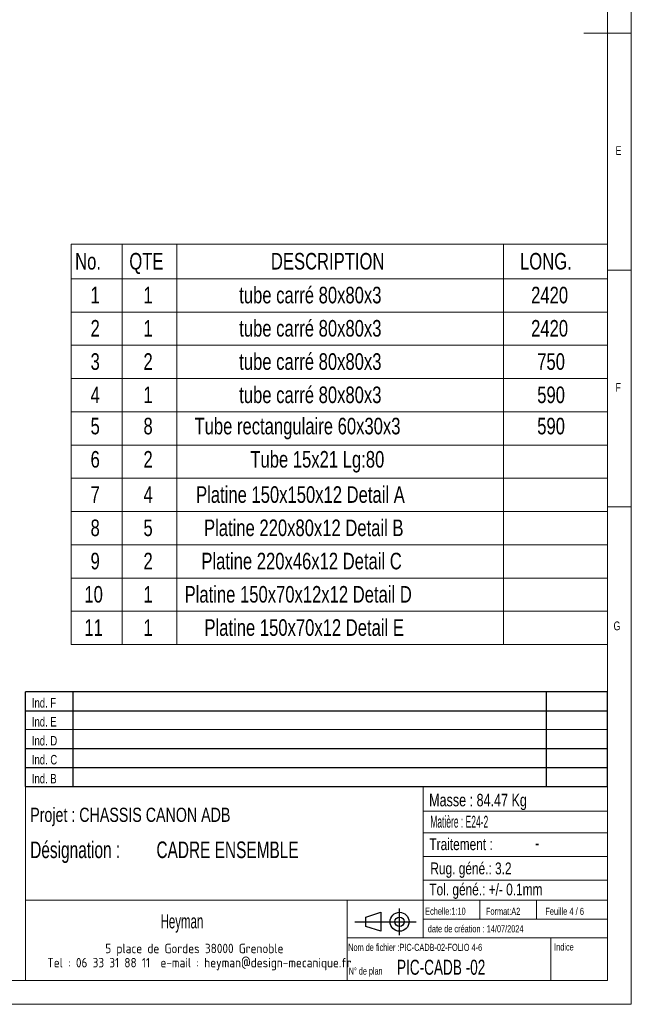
# Model space of a CAD drawing. Header units: millimetres. Extents: x 5 to 589, y 5 to 415.
# Tile 6 of 9: x 460 to 589, y 5 to 213. Entities that reach past the tile are written whole.
import ezdxf

# ---------------------------------------------------------------- set-up
doc = ezdxf.new("R2010")
doc.units = ezdxf.units.MM
doc.layers.add('NOTES', color=6, linetype='Continuous')
doc.styles.add('SLDTEXTSTYLE0', font='TXT', dxfattribs={"width": 0.75})
doc.styles.add('SLDTEXTSTYLE1', font='TXT', dxfattribs={"width": 0.675933})
doc.styles.add('SLDTEXTSTYLE2', font='TXT', dxfattribs={"width": 0.605})
doc.styles.add('SLDTEXTSTYLE3', font='TXT', dxfattribs={"width": 0.617423})
doc.styles.add('SLDTEXTSTYLE4', font='TXT', dxfattribs={"width": 0.7})
doc.styles.add('SLDTEXTSTYLE5', font='TXT', dxfattribs={"width": 0.535475})
doc.styles.add('SLDTEXTSTYLE6', font='ISOCP3', dxfattribs={"width": 0.96})
doc.styles.add('SLDTEXTSTYLE7', font='TXT', dxfattribs={"width": 0.692308})
doc.styles.add('SLDTEXTSTYLE8', font='TXT', dxfattribs={"width": 0.695728})

# ---------------------------------------------------------------- blocks, each defined once
blk = doc.blocks.new('Bloc11_2')
for p, q in [((123, 20), (0, 20)), ((0, 0), (0, 20)), ((10, 20), (10, 0)), ((110, 20), (110, 0)), ((123, 0), (123, 20)), ((0, 16), (123, 16)), ((0, 8), (123, 8)), ((0, 4), (123, 4)), ((0, 0), (123, 0))]:
    blk.add_line(p, q)
at = {"color": 7, "linetype": 'Continuous', "lineweight": 18}
blk.add_line((0, 12), (123, 12), dxfattribs=at)
at = {"color": 7}
for tag in ['AUTOATTR0', 'AUTOATTR1', 'AUTOATTR2', 'AUTOATTR3', 'AUTOATTR4', 'AUTOATTR5', 'AUTOATTR6', 'AUTOATTR7', 'AUTOATTR8', 'AUTOATTR9']:
    blk.add_attdef(tag, (0, 0), '', height=1, dxfattribs=at)
at = {"layer": 'NOTES', "color": 211, "char_height": 2, "attachment_point": 1, "style": 'SLDTEXTSTYLE0'}
for s, insert in [('Ind. F', (1.36, 18.66)), ('Ind. E', (1.36, 14.66)), ('Ind. D', (1.36, 10.66)), ('Ind. C', (1.36, 6.66)), ('Ind. B', (1.36, 2.66))]:
    blk.add_mtext(s, dxfattribs=dict(at, insert=insert))
blk = doc.blocks.new('Bloc12_2')
for p, q in [((2.32, 3.8), (5.55, 4.8)), ((5.55, 4.8), (5.55, 0.8)), ((9.48, 0), (9.48, 5.6)), ((0, 2.8), (12.98, 2.8)), ((2.32, 1.8), (2.32, 3.8)), ((5.55, 0.8), (2.32, 1.8))]:
    blk.add_line(p, q)
for radius in [2, 1]:
    blk.add_circle((9.48, 2.8), radius)
blk = doc.blocks.new('SW_NOTE_2')
at = {"layer": 'NOTES', "color": 0, "char_height": 2, "attachment_point": 2, "style": 'SLDTEXTSTYLE6'}
for s, insert in [('5 place de Gordes 38000 Grenoble', (20.94, 2.58)), ('Tel : 06 33 31 88 11  e-mail : heyman@design-mecanique.fr', (22, -0.42))]:
    blk.add_mtext(s, dxfattribs=dict(at, insert=insert))
blk = doc.blocks.new('SW_NOTE_3')
at = {"layer": 'NOTES', "color": 0, "char_height": 3.5, "attachment_point": 1, "style": 'SLDTEXTSTYLE8'}
for s, insert in [('Désignation :', (0, 4.51)), ('CADRE ENSEMBLE', (26.67, 4.51))]:
    blk.add_mtext(s, dxfattribs=dict(at, insert=insert))
blk = doc.blocks.new('SW_TABLEANNOTATION_0')
at = {"color": 0, "linetype": 'Continuous', "lineweight": 18}
for p, q in [((0, 0), (0, -84.49)), ((113.36, 0), (0, 0)), ((10.8, 0), (10.8, -7.27)), ((22.36, 0), (22.36, -7.27)), ((91.36, 0), (91.36, -7.27)), ((113.36, -84.49), (113.36, 0)), ((0, -7.27), (113.36, -7.27)), ((10.8, -7.27), (10.8, -84.49)), ((22.36, -7.27), (22.36, -84.49)), ((91.36, -7.27), (91.36, -84.49)), ((0, -14.29), (113.36, -14.29)), ((0, -21.31), (113.36, -21.31)), ((0, -28.33), (113.36, -28.33)), ((0, -35.35), (113.36, -35.35)), ((0, -42.37), (113.36, -42.37)), ((0, -49.39), (113.36, -49.39)), ((0, -56.41), (113.36, -56.41)), ((0, -63.43), (113.36, -63.43)), ((0, -70.45), (113.36, -70.45)), ((0, -77.47), (113.36, -77.47)), ((0, -84.49), (113.36, -84.49))]:
    blk.add_line(p, q, dxfattribs=at)
at = {"color": 0, "linetype": 'Continuous', "lineweight": 18, "char_height": 3.5, "attachment_point": 1, "style": 'SLDTEXTSTYLE0'}
for s, insert in [('No.', (0.85, -1.82)), ('QTE', (12.3, -1.82)), ('DESCRIPTION', (42.21, -1.82)), ('LONG.', (94.85, -1.82)), ('tube carré 80x80x3', (35.52, -8.96)), ('1', (4.11, -8.96)), ('1', (15.29, -8.96)), ('2420', (97.19, -8.96)), ('2', (4.11, -15.98)), ('1', (15.29, -15.98)), ('tube carré 80x80x3', (35.52, -15.98)), ('2420', (97.19, -15.98)), ('tube carré 80x80x3', (35.52, -23)), ('3', (4.11, -23)), ('2', (15.29, -23)), ('750', (98.48, -23)), ('4', (4.11, -30.02)), ('1', (15.29, -30.02)), ('tube carré 80x80x3', (35.52, -30.02)), ('590', (98.48, -30.02)), ('5', (4.11, -36.62)), ('8', (15.29, -36.62)), ('Tube rectangulaire 60x30x3', (26.07, -36.62)), ('590', (98.48, -36.62)), ('6', (4.11, -43.64)), ('2', (15.29, -43.64)), ('Tube 15x21 Lg:80', (37.87, -43.64)), ('7', (4.11, -51.08)), ('4', (15.29, -51.08)), ('Platine 150x150x12 Detail A', (26.4, -51.08)), ('8', (4.11, -58.1)), ('5', (15.29, -58.1)), ('Platine 220x80x12 Detail B', (28.08, -58.1)), ('9', (4.11, -65.12)), ('2', (15.29, -65.12)), ('Platine 220x46x12 Detail C', (27.52, -65.12)), ('10', (2.81, -72.14)), ('1', (15.29, -72.14)), ('Platine 150x70x12x12 Detail D', (23.98, -72.14)), ('Platine 150x70x12 Detail E', (28.17, -79.16)), ('11', (2.81, -79.16)), ('1', (15.29, -79.16))]:
    blk.add_mtext(s, dxfattribs=dict(at, insert=insert))

msp = doc.modelspace()

# ---------------------------------------------------------------- linework, layer by layer
at = {"lineweight": 18}
for p, q in [((589, 5), (589, 415)), ((584, 10), (584, 410)), ((589, 210), (579, 210)), ((584, 160), (589, 160)), ((589, 110), (584, 110)), ((461, 51), (461, 10)), ((584, 51), (461, 51)), ((545, 51), (545, 19)), ((584, 51), (584, 10)), ((545, 45.76), (584, 45.76)), ((545, 41.18), (584, 41.18)), ((545, 36.24), (584, 36.24)), ((545, 31.18), (584, 31.18)), ((461, 27), (584, 27)), ((529, 27), (529, 10)), ((557, 27), (557, 23)), ((569, 27), (569, 23)), ((545, 23), (584, 23)), ((529, 19), (584, 19)), ((572, 19), (572, 10)), ((10, 10), (584, 10)), ((461, 10), (584, 10)), ((5, 5), (589, 5))]:
    msp.add_line(p, q, dxfattribs=at)

# ---------------------------------------------------------------- block references
msp.add_blockref('SW_TABLEANNOTATION_0', (470.64, 165.45), dxfattribs=at)
for name, p in [('Bloc11_2', (460.99, 50.99)), ('Bloc11_2', (460.99, 50.99)), ('Bloc12_2', (530.56, 19.63)), ('Bloc12_2', (530.56, 19.63))]:
    msp.add_blockref(name, p)
at = {"layer": 'NOTES'}
for name, p in [('SW_NOTE_3', (462, 34.86)), ('SW_NOTE_2', (475.74, 15.21))]:
    msp.add_blockref(name, p, dxfattribs=at)

# ---------------------------------------------------------------- texts
for s, insert, char_height, attachment_point, style in [('E', (585.67, 186.17), 1.85, 1, 'SLDTEXTSTYLE0'), ('F', (585.67, 136.17), 1.85, 1, 'SLDTEXTSTYLE0'), ('G', (585.25, 85.82), 1.85, 1, 'SLDTEXTSTYLE0'), ('Masse : 84.47 Kg', (546.28, 49.44), 2.6458, 1, 'SLDTEXTSTYLE0'), ('Projet : CHASSIS CANON ADB', (462, 46.51), 3, 1, 'SLDTEXTSTYLE0'), ('Matière : E24-2', (546.53, 44.8), 2.5, 1, 'SLDTEXTSTYLE5'), ('Traitement :', (546.34, 40.05), 2.5, 1, 'SLDTEXTSTYLE0'), ('-', (569.1, 40.59), 3, 2, 'SLDTEXTSTYLE2'), ('Rug. géné.: 3.2', (546.55, 34.94), 2.5, 1, 'SLDTEXTSTYLE0'), ('Tol. géné.: +/- 0.1mm', (546.32, 30.5), 2.5, 1, 'SLDTEXTSTYLE0'), ('Echelle:1:10', (545.45, 25.4), 1.5, 1, 'SLDTEXTSTYLE0'), ('Format:A2', (558.29, 25.38), 1.5, 1, 'SLDTEXTSTYLE0'), ('Feuille 4 / 6', (570.81, 25.38), 1.5, 1, 'SLDTEXTSTYLE7'), ('Heyman', (494.06, 24.03), 3, 2, 'SLDTEXTSTYLE2'), ('date de création : 14/07/2024', (546.01, 21.69), 1.5, 1, 'SLDTEXTSTYLE0'), ('Nom de fichier :PIC-CADB-02-FOLIO 4-6', (529.18, 17.77), 1.5, 1, 'SLDTEXTSTYLE3'), ('Indice', (572.69, 17.86), 1.5, 1, 'SLDTEXTSTYLE0'), ('N° de plan', (529.3, 12.77), 1.5, 1, 'SLDTEXTSTYLE4'), ('PIC-CADB -02', (539.49, 14.41), 3.175, 1, 'SLDTEXTSTYLE1')]:
    msp.add_mtext(s, dxfattribs=dict(at, insert=insert, char_height=char_height, attachment_point=attachment_point, style=style))

doc.saveas('drawing.dxf')
